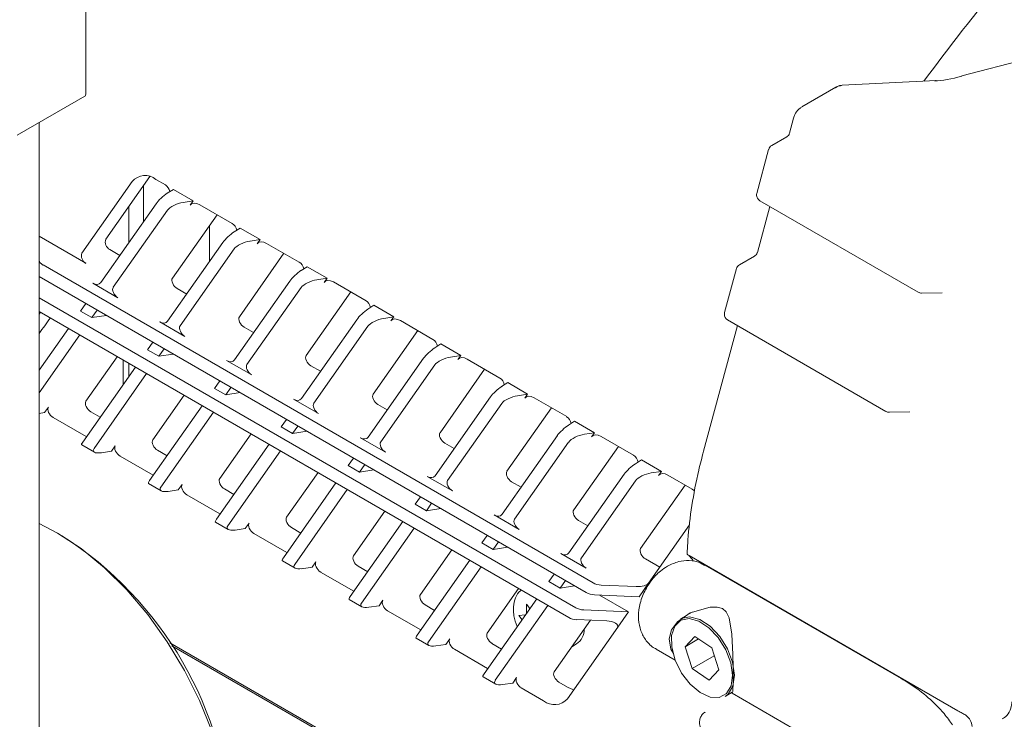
# Model space of a CAD drawing. Header units: millimetres. Extents: x 63 to 559, y 25 to 389.
# Tile 26 of 88: x 101 to 120, y 305 to 318. Entities that reach past the tile are written whole.
import ezdxf

# ---------------------------------------------------------------- set-up
doc = ezdxf.new("R2010")
doc.units = ezdxf.units.MM

msp = doc.modelspace()

# ---------------------------------------------------------------- linework, layer by layer
at = {"color": 7, "linetype": 'Continuous', "lineweight": 15}
for p, q in [((102.593, 316.646), (102.593, 319.79)), ((121.823, 317.612), (119.497, 316.999)), ((118.998, 316.913), (117.186, 316.819)), ((117.066, 316.783), (116.406, 316.402)), ((101.269, 315.857), (102.577, 316.612)), ((116.25, 316.185), (116.172, 315.896)), ((101.691, 300.121), (101.691, 316.101)), ((116.117, 315.824), (115.827, 315.657)), ((115.768, 315.581), (115.539, 314.734)), ((102.977, 313.849), (103.827, 315.058)), ((103.947, 315.004), (104.129, 314.899)), ((102.518, 313.583), (103.488, 314.963)), ((103.707, 314.886), (103.707, 314.191)), ((104.282, 314.811), (104.164, 314.736)), ((104.282, 314.811), (104.666, 314.589)), ((103.948, 314.534), (102.881, 313.016)), ((103.424, 314.484), (103.424, 313.788)), ((104.471, 314.559), (104.666, 314.589)), ((104.609, 314.509), (104.666, 314.589)), ((104.792, 314.516), (105.419, 314.154)), ((115.789, 314.483), (115.55, 313.597)), ((115.597, 314.593), (118.654, 312.829)), ((104.166, 314.408), (103.122, 312.923)), ((105.125, 314.324), (104.265, 313.1)), ((104.979, 314.116), (104.979, 313.421)), ((105.572, 314.066), (105.455, 313.991)), ((105.956, 313.844), (105.572, 314.066)), ((102.594, 313.386), (101.691, 313.907)), ((105.761, 313.814), (105.956, 313.844)), ((105.9, 313.764), (105.956, 313.844)), ((103.054, 313.651), (103.248, 313.539)), ((105.238, 313.789), (104.172, 312.271)), ((105.456, 313.663), (104.412, 312.178)), ((106.082, 313.771), (106.71, 313.409)), ((106.416, 313.579), (105.556, 312.355)), ((115.494, 313.526), (115.204, 313.358)), ((101.691, 313.453), (101.693, 313.444)), ((112.381, 307.226), (101.767, 313.354)), ((106.863, 313.321), (106.745, 313.246)), ((107.247, 313.099), (106.863, 313.321)), ((115.146, 313.283), (114.917, 312.436)), ((101.691, 313.132), (112.249, 307.037)), ((107.052, 313.069), (107.247, 313.099)), ((107.19, 313.019), (107.247, 313.099)), ((103.213, 312.723), (102.728, 313.003)), ((104.356, 312.899), (104.539, 312.794)), ((106.529, 313.044), (105.462, 311.526)), ((106.747, 312.918), (105.703, 311.433)), ((107.373, 313.026), (108, 312.664)), ((112.045, 306.746), (101.691, 312.723)), ((107.706, 312.834), (106.846, 311.61)), ((118.719, 312.812), (119.116, 312.819)), ((102.595, 312.61), (102.493, 312.464)), ((108.153, 312.576), (108.035, 312.501)), ((108.537, 312.354), (108.153, 312.576)), ((101.691, 312.458), (111.912, 306.558)), ((101.691, 312.408), (101.717, 312.443)), ((102.711, 312.339), (102.493, 312.464)), ((102.813, 312.484), (102.711, 312.339)), ((102.99, 312.382), (102.711, 312.339)), ((108.342, 312.324), (108.537, 312.354)), ((108.481, 312.274), (108.537, 312.354)), ((104.504, 311.978), (104.018, 312.258)), ((105.647, 312.154), (105.829, 312.049)), ((107.819, 312.299), (106.753, 310.781)), ((108.037, 312.173), (106.993, 310.688)), ((108.663, 312.282), (109.29, 311.919)), ((115.167, 312.184), (114.511, 309.761)), ((114.975, 312.295), (118.032, 310.53)), ((102.259, 312.13), (101.691, 311.324)), ((102.476, 312.005), (101.691, 310.888)), ((108.997, 312.089), (108.136, 310.865)), ((103.886, 311.865), (103.784, 311.719)), ((109.444, 311.831), (109.326, 311.756)), ((109.828, 311.609), (109.444, 311.831)), ((103.201, 311.586), (102.596, 310.725)), ((104.002, 311.594), (103.784, 311.719)), ((104.104, 311.739), (104.002, 311.594)), ((104.281, 311.637), (104.002, 311.594)), ((109.632, 311.579), (109.828, 311.609)), ((109.771, 311.529), (109.828, 311.609)), ((103.549, 311.386), (102.533, 309.94)), ((103.313, 311.049), (103.313, 311.522)), ((103.424, 311.458), (103.424, 311.207)), ((105.794, 311.233), (105.309, 311.513)), ((106.937, 311.409), (107.12, 311.304)), ((109.11, 311.554), (108.043, 310.036)), ((109.328, 311.428), (108.284, 309.943)), ((109.954, 311.537), (110.581, 311.174)), ((103.767, 311.26), (102.751, 309.814)), ((110.287, 311.344), (109.427, 310.12)), ((105.176, 311.12), (105.074, 310.975)), ((105.394, 310.994), (105.292, 310.849)), ((110.734, 311.086), (110.616, 311.011)), ((111.118, 310.864), (110.734, 311.086)), ((104.492, 310.841), (103.887, 309.98)), ((105.292, 310.849), (105.074, 310.975)), ((105.571, 310.892), (105.292, 310.849)), ((110.4, 310.809), (109.333, 309.291)), ((110.923, 310.834), (111.118, 310.864)), ((111.062, 310.784), (111.118, 310.864)), ((101.797, 310.508), (101.871, 310.613)), ((104.839, 310.641), (103.824, 309.195)), ((107.085, 310.488), (106.599, 310.768)), ((108.228, 310.664), (108.41, 310.559)), ((110.618, 310.684), (109.574, 309.198)), ((111.244, 310.792), (111.871, 310.43)), ((101.691, 310.491), (101.797, 310.508)), ((102.87, 310.419), (102.687, 310.525)), ((105.057, 310.515), (104.042, 309.069)), ((111.578, 310.599), (110.717, 309.375)), ((118.097, 310.513), (118.494, 310.521)), ((102.602, 310.044), (101.962, 310.413)), ((106.467, 310.375), (106.365, 310.23)), ((106.685, 310.249), (106.583, 310.104)), ((112.025, 310.341), (111.907, 310.266)), ((112.409, 310.119), (112.025, 310.341)), ((105.782, 310.096), (105.177, 309.235)), ((106.583, 310.104), (106.365, 310.23)), ((106.862, 310.147), (106.583, 310.104)), ((111.691, 310.064), (110.624, 308.547)), ((112.213, 310.089), (112.409, 310.119)), ((112.352, 310.039), (112.409, 310.119)), ((112.535, 310.047), (113.162, 309.685)), ((102.515, 309.883), (102.759, 309.742)), ((103.088, 309.763), (103.162, 309.868)), ((106.13, 309.896), (105.114, 308.45)), ((108.375, 309.743), (107.89, 310.023)), ((109.518, 309.919), (109.701, 309.814)), ((111.909, 309.939), (110.865, 308.453)), ((112.868, 309.854), (112.008, 308.63)), ((102.893, 309.733), (103.088, 309.763)), ((103.892, 309.299), (103.253, 309.668)), ((104.16, 309.674), (103.978, 309.78)), ((106.348, 309.77), (105.332, 308.324)), ((107.757, 309.63), (107.655, 309.485)), ((107.873, 309.359), (107.655, 309.485)), ((107.975, 309.504), (107.873, 309.359)), ((113.315, 309.596), (113.197, 309.521)), ((113.699, 309.374), (113.315, 309.596)), ((107.073, 309.351), (106.467, 308.49)), ((108.152, 309.402), (107.873, 309.359)), ((112.981, 309.319), (111.914, 307.802)), ((113.504, 309.344), (113.699, 309.374)), ((113.643, 309.294), (113.699, 309.374)), ((113.825, 309.302), (114.295, 309.031)), ((103.805, 309.138), (104.049, 308.997)), ((104.378, 309.018), (104.452, 309.123)), ((107.42, 309.151), (106.405, 307.705)), ((109.665, 308.998), (109.18, 309.278)), ((110.809, 309.175), (110.991, 309.069)), ((113.199, 309.194), (112.155, 307.708)), ((114.159, 309.109), (113.298, 307.885)), ((104.183, 308.988), (104.378, 309.018)), ((105.182, 308.554), (104.543, 308.923)), ((105.451, 308.929), (105.268, 309.035)), ((107.638, 309.025), (106.623, 307.579)), ((109.048, 308.885), (108.946, 308.74)), ((109.164, 308.614), (108.946, 308.74)), ((109.266, 308.759), (109.164, 308.614)), ((108.363, 308.606), (107.758, 307.745)), ((109.442, 308.657), (109.164, 308.614)), ((110.956, 308.253), (110.471, 308.533)), ((102.045, 308.184), (101.693, 308.366)), ((105.096, 308.393), (105.34, 308.252)), ((105.669, 308.273), (105.743, 308.378)), ((108.711, 308.406), (107.695, 306.96)), ((112.099, 308.43), (112.282, 308.324)), ((114.244, 308.346), (113.452, 307.22)), ((102.134, 308.133), (102.045, 308.184)), ((105.473, 308.243), (105.669, 308.273)), ((106.473, 307.809), (105.834, 308.178)), ((106.741, 308.184), (106.559, 308.29)), ((108.929, 308.28), (107.913, 306.834)), ((110.338, 308.14), (110.236, 307.995)), ((110.454, 307.869), (110.236, 307.995)), ((110.556, 308.014), (110.454, 307.869)), ((109.654, 307.861), (109.048, 307)), ((110.733, 307.912), (110.454, 307.869)), ((112.246, 307.508), (111.761, 307.788)), ((106.386, 307.648), (106.63, 307.507)), ((106.959, 307.528), (107.033, 307.633)), ((110.001, 307.661), (108.986, 306.215)), ((113.39, 307.685), (113.667, 307.525)), ((119.419, 304.759), (114.232, 307.753)), ((106.764, 307.498), (106.959, 307.528)), ((107.763, 307.064), (107.124, 307.433)), ((108.032, 307.439), (107.849, 307.545)), ((110.219, 307.535), (109.203, 306.09)), ((111.629, 307.395), (111.527, 307.25)), ((118.327, 305.379), (114.534, 307.568)), ((111.744, 307.124), (111.527, 307.25)), ((111.847, 307.269), (111.744, 307.124)), ((113.269, 306.958), (113.452, 307.22)), ((110.944, 307.116), (110.339, 306.255)), ((112.023, 307.167), (111.744, 307.124)), ((112.538, 307.183), (113.211, 307.155)), ((107.677, 306.903), (107.921, 306.762)), ((108.25, 306.783), (108.323, 306.888)), ((111.292, 306.916), (110.276, 305.47)), ((113.269, 306.958), (112.406, 306.994)), ((112.507, 306.99), (113.064, 306.668)), ((108.054, 306.753), (108.25, 306.783)), ((109.054, 306.319), (108.415, 306.688)), ((109.322, 306.694), (109.14, 306.8)), ((111.51, 306.79), (110.494, 305.345)), ((111.162, 306.732), (111.098, 306.811)), ((111.098, 306.811), (111.098, 306.64)), ((112.201, 306.704), (113.064, 306.668)), ((113.064, 306.668), (112.855, 306.37)), ((114.295, 306.66), (114.068, 306.529)), ((111.073, 306.605), (110.945, 306.593)), ((110.945, 306.593), (111.009, 306.514)), ((112.328, 306.504), (111.629, 305.51)), ((112.646, 306.491), (112.069, 306.515)), ((112.855, 306.37), (111.885, 304.99)), ((115.725, 299.423), (104.215, 306.067)), ((108.967, 306.158), (109.211, 306.017)), ((109.54, 306.038), (109.614, 306.143)), ((110.613, 305.949), (110.43, 306.055)), ((114.344, 306.193), (114.156, 305.993)), ((114.416, 306.144), (114.156, 305.993)), ((114.669, 305.971), (114.344, 306.193)), ((115.674, 299.418), (104.251, 306.013)), ((109.345, 306.008), (109.54, 306.038)), ((110.344, 305.574), (109.705, 305.943)), ((111.969, 305.994), (112.059, 306.046)), ((113.597, 305.944), (113.966, 305.731)), ((114.156, 305.993), (114.293, 305.572)), ((114.806, 305.549), (114.669, 305.971)), ((114.719, 305.818), (114.293, 305.572)), ((114.293, 305.572), (114.618, 305.35)), ((114.618, 305.35), (114.806, 305.549)), ((110.258, 305.413), (110.502, 305.272)), ((110.635, 305.263), (110.831, 305.293)), ((110.831, 305.293), (110.904, 305.398)), ((111.886, 305.215), (111.721, 305.31)), ((111.426, 304.949), (110.996, 305.198)), ((114.93, 305.035), (115.067, 305.114)), ((115.061, 305.099), (117.39, 303.755))]:
    msp.add_line(p, q, dxfattribs=at)
at = {"color": 7, "linetype": 'Continuous', "lineweight": 15, "flags": 128}
for points in [[(118.998, 316.913), (118.986, 316.911), (118.967, 316.902)], [(119.497, 316.999), (119.494, 316.997), (119.491, 316.992)], [(117.186, 316.819), (117.173, 316.817), (117.155, 316.808)], [(114.295, 309.031), (114.34, 308.997), (114.342, 308.996)], [(104.42, 300.192), (104.5, 300.241), (104.789, 300.485), (105.027, 300.799), (105.21, 301.18), (105.333, 301.618), (105.396, 302.106), (105.396, 302.636), (105.333, 303.196), (105.21, 303.777), (105.027, 304.368), (104.789, 304.958), (104.5, 305.536), (104.165, 306.09), (103.79, 306.612), (103.383, 307.09), (102.951, 307.517), (102.502, 307.884), (102.045, 308.184)], [(114.228, 307.755), (114.295, 307.682), (114.313, 307.655)], [(113.932, 305.865), (113.881, 305.944), (113.846, 306.145), (113.894, 306.32), (114.007, 306.474), (114.255, 306.648), (114.637, 306.758), (114.776, 306.757), (114.876, 306.728), (114.95, 306.668), (115.009, 306.55), (115.057, 306.237), (115.076, 305.845), (115.081, 305.6), (115.082, 305.404), (115.082, 305.404)], [(114.233, 306.536), (114.072, 306.502), (113.955, 306.389), (113.895, 306.209), (113.899, 305.982), (113.966, 305.732), (114.089, 305.486), (114.254, 305.271), (114.444, 305.111), (114.638, 305.021), (114.815, 305.014), (114.955, 305.088), (115.045, 305.236), (115.073, 305.443), (115.037, 305.685), (114.941, 305.936), (114.795, 306.17), (114.615, 306.36), (114.421, 306.486), (114.233, 306.536)], [(114.068, 306.529), (114.077, 306.534), (114.243, 306.569)], [(114.243, 306.569), (114.437, 306.518), (114.637, 306.388), (114.823, 306.192), (114.973, 305.951), (115.072, 305.692), (115.109, 305.443), (115.079, 305.231), (114.987, 305.078), (114.93, 305.035)], [(111.886, 305.215), (111.955, 305.18), (112.006, 305.161)]]:
    msp.add_lwpolyline(points, dxfattribs=at)
at = {"color": 7, "linetype": 'Continuous', "lineweight": 15}
for centre, radius, start, end in [((150.741, 293.378), 39.697, 140.1331, 143.6623), ((102.55, 316.645), 0.0431, 309.7489, 1.5629), ((115.889, 315.548), 0.125, 119.9973, 164.8537), ((103.738, 314.749), 0.33, 50.7519, 139.4671), ((115.66, 314.702), 0.125, 164.8537, 180), ((115.66, 314.702), 0.125, 180, 240.0027), ((103.133, 313.796), 0.165, 161.2219, 241.1894), ((102.674, 313.53), 0.165, 161.2219, 241.1894), ((115.267, 313.25), 0.125, 119.9973, 164.8537), ((118.717, 312.937), 0.125, 240.0027, 271.063), ((115.038, 312.403), 0.125, 164.8537, 180), ((115.038, 312.403), 0.125, 180, 240.0027), ((118.095, 310.638), 0.125, 240.0027, 271.063), ((98.322, 302.156), 7.088, 2.5243, 57.4757), ((111.881, 306.32), 0.327, 303.0185, 2.3457), ((111.635, 305.205), 0.33, 230.7518, 319.4672)]:
    msp.add_arc(centre, radius, start, end, dxfattribs=at)
for centre, major_axis, ratio, start_param, end_param in [((119.408, 317.123), (0.686, 0.17), 0.209074, 3.965328, 4.782557), ((117.207, 316.432), (-0.093, 0.371), 0.691923, 6.128339, 6.477324), ((104.129, 314.797), (-0.063, 0.108), 0.577381, 4.13515, 5.49668), ((104.082, 314.62), (0.155, 0.141), 0.196778, 0.847955, 2.418751), ((104.389, 314.443), (0.235, 0.084), 0.369024, 1.088317, 2.659113), ((104.792, 314.312), (-0.163, 0.217), 0.565784, 5.357335, 6.464483), ((105.419, 314.052), (-0.063, 0.108), 0.577381, 4.13515, 5.49668), ((105.373, 313.875), (0.155, 0.141), 0.196778, 0.847955, 2.418751), ((105.679, 313.698), (0.235, 0.084), 0.369024, 1.088317, 2.659113), ((106.082, 313.567), (-0.163, 0.217), 0.565784, 5.357335, 6.464483), ((101.908, 313.435), (0.216, -0.026), 0.565682, 3.282088, 4.067487), ((106.71, 313.307), (-0.063, 0.108), 0.577381, 4.13515, 5.49668), ((104.356, 313.001), (-0.082, 0.108), 0.565784, 0.181298, 2.215742), ((106.663, 313.13), (0.155, 0.141), 0.196778, 0.847955, 2.418751), ((102.728, 313.207), (-0.125, 0.217), 0.577381, 2.355087, 3.402799), ((103.213, 312.825), (-0.082, 0.108), 0.565784, 0.181298, 2.215742), ((106.97, 312.953), (0.235, 0.084), 0.369024, 1.088317, 2.659113), ((107.373, 312.822), (-0.163, 0.217), 0.565784, 5.357335, 6.464483), ((108, 312.562), (-0.063, 0.108), 0.577381, 4.13515, 5.49668), ((96.902, 309.628), (7.226, 7.901), 0.201946, 5.19904, 5.23826), ((105.647, 312.256), (-0.082, 0.108), 0.565784, 0.181298, 2.215742), ((107.954, 312.385), (0.155, 0.141), 0.196778, 0.847955, 2.418751), ((108.26, 312.208), (0.235, 0.084), 0.369024, 1.088317, 2.659113), ((108.663, 312.077), (-0.163, 0.217), 0.565784, 5.357335, 6.464483), ((104.018, 312.462), (-0.125, 0.217), 0.577381, 2.355087, 3.402799), ((104.504, 312.08), (-0.082, 0.108), 0.565784, 0.181298, 2.215742), ((109.244, 311.64), (0.155, 0.141), 0.196778, 0.847955, 2.418751), ((109.29, 311.817), (-0.063, 0.108), 0.577381, 4.13515, 5.49668), ((106.937, 311.511), (-0.082, 0.108), 0.565784, 0.181298, 2.215742), ((109.551, 311.463), (0.235, 0.084), 0.369024, 1.088317, 2.659113), ((109.954, 311.332), (-0.163, 0.217), 0.565784, 5.357335, 6.464483), ((105.309, 311.717), (-0.125, 0.217), 0.577381, 2.355087, 3.402799), ((105.794, 311.335), (-0.082, 0.108), 0.565784, 0.181298, 2.215742), ((110.535, 310.895), (0.155, 0.141), 0.196778, 0.847955, 2.418751), ((110.581, 311.072), (-0.063, 0.108), 0.577381, 4.13515, 5.49668), ((108.228, 310.767), (-0.082, 0.108), 0.565784, 0.181298, 2.215742), ((110.841, 310.718), (0.235, 0.084), 0.369024, 1.088317, 2.659113), ((111.244, 310.587), (-0.163, 0.217), 0.565784, 5.357335, 6.464483), ((101.962, 310.515), (-0.082, 0.108), 0.565784, 0.181298, 2.215742), ((102.687, 310.627), (-0.082, 0.108), 0.565784, 0.181298, 2.215742), ((106.599, 310.972), (-0.125, 0.217), 0.577381, 2.355087, 3.402799), ((107.085, 310.59), (-0.082, 0.108), 0.565784, 0.181298, 2.215742), ((111.871, 310.327), (-0.063, 0.108), 0.577381, 4.13515, 5.49668), ((111.825, 310.15), (0.155, 0.141), 0.196778, 0.847955, 2.418751), ((109.518, 310.022), (-0.082, 0.108), 0.565784, 0.181298, 2.215742), ((112.132, 309.973), (0.235, 0.084), 0.369024, 1.088317, 2.659113), ((112.535, 309.842), (-0.163, 0.217), 0.565784, 5.357335, 6.464483), ((102.668, 310.026), (0.155, 0.141), 0.196778, 2.418751, 3.20423), ((103.253, 309.77), (-0.082, 0.108), 0.565784, 0.181298, 2.215742), ((103.978, 309.882), (-0.082, 0.108), 0.565784, 0.181298, 2.215742), ((107.89, 310.227), (-0.125, 0.217), 0.577381, 2.355087, 3.402799), ((108.375, 309.845), (-0.082, 0.108), 0.565784, 0.181298, 2.215742), ((102.974, 309.849), (0.235, 0.084), 0.369024, 2.659113, 4.229909), ((113.162, 309.582), (-0.063, 0.108), 0.577381, 4.13515, 5.49668), ((113.116, 309.405), (0.155, 0.141), 0.196778, 0.847955, 2.418751), ((109.18, 309.482), (-0.125, 0.217), 0.577381, 2.355087, 3.402799), ((110.809, 309.277), (-0.082, 0.108), 0.565784, 0.181298, 2.215742), ((113.422, 309.228), (0.235, 0.084), 0.369024, 1.088317, 2.659113), ((113.825, 309.097), (-0.163, 0.217), 0.565784, 5.357335, 6.464483), ((103.958, 309.281), (0.155, 0.141), 0.196778, 2.418751, 3.20423), ((104.543, 309.025), (-0.082, 0.108), 0.565784, 0.181298, 2.215742), ((105.268, 309.137), (-0.082, 0.108), 0.565784, 0.181298, 2.215742), ((109.665, 309.1), (-0.082, 0.108), 0.565784, 0.181298, 2.215742), ((104.265, 309.104), (0.235, 0.084), 0.369024, 2.659113, 4.229909), ((110.471, 308.737), (-0.125, 0.217), 0.577381, 2.355087, 3.402799), ((112.099, 308.532), (-0.082, 0.108), 0.565784, 0.181298, 2.215742), ((105.249, 308.536), (0.155, 0.141), 0.196778, 2.418751, 3.20423), ((105.834, 308.28), (-0.082, 0.108), 0.565784, 0.181298, 2.215742), ((106.559, 308.392), (-0.082, 0.108), 0.565784, 0.181298, 2.215742), ((110.956, 308.355), (-0.082, 0.108), 0.565784, 0.181298, 2.215742), ((105.555, 308.359), (0.235, 0.084), 0.369024, 2.659113, 4.229909), ((111.761, 307.992), (-0.125, 0.217), 0.577381, 2.355087, 3.402799), ((113.39, 307.787), (-0.082, 0.108), 0.565784, 0.181298, 2.215742), ((106.539, 307.791), (0.155, 0.141), 0.196778, 2.418751, 3.20423), ((106.846, 307.614), (0.235, 0.084), 0.369024, 2.659113, 4.229909), ((107.124, 307.535), (-0.082, 0.108), 0.565784, 0.181298, 2.215742), ((107.849, 307.647), (-0.082, 0.108), 0.565784, 0.181298, 2.215742), ((112.246, 307.61), (-0.082, 0.108), 0.565784, 0.181298, 2.215742), ((112.523, 307.307), (0.216, -0.026), 0.565682, 4.067487, 4.852885), ((113.122, 307.308), (0.341, -0.064), 0.410799, 5.050946, 6.098144), ((112.39, 307.119), (0.216, -0.026), 0.565682, 4.067487, 4.852885), ((107.83, 307.046), (0.155, 0.141), 0.196778, 2.418751, 3.20423), ((108.136, 306.869), (0.235, 0.084), 0.369024, 2.659113, 4.229909), ((108.415, 306.79), (-0.082, 0.108), 0.565784, 0.181298, 2.215742), ((109.14, 306.902), (-0.082, 0.108), 0.565784, 0.181298, 2.215742), ((112.186, 306.828), (0.216, -0.026), 0.565682, 4.067487, 4.852885), ((112.053, 306.639), (0.216, -0.026), 0.565682, 4.067487, 4.852885), ((112.69, 306.414), (0.17, -0.032), 0.410799, 6.098144, 8.192539), ((110.43, 306.157), (-0.082, 0.108), 0.565784, 0.181298, 2.215742), ((109.12, 306.301), (0.155, 0.141), 0.196778, 2.418751, 3.20423), ((109.427, 306.124), (0.235, 0.084), 0.369024, 2.659113, 4.229909), ((109.705, 306.045), (-0.082, 0.108), 0.565784, 0.181298, 2.215742), ((111.721, 305.412), (-0.082, 0.108), 0.565784, 0.181298, 2.215742), ((110.411, 305.556), (0.155, 0.141), 0.196778, 2.418751, 3.20423), ((110.717, 305.379), (0.235, 0.084), 0.369024, 2.659113, 4.229909), ((110.996, 305.3), (-0.082, 0.108), 0.565784, 0.181298, 2.215742), ((119.032, 303.889), (0.532, 0.789), 0.525023, 5.798919, 6.228897)]:
    msp.add_ellipse(centre, major_axis=major_axis, ratio=ratio, start_param=start_param, end_param=end_param, dxfattribs=at)
for points, knots in [([(117.186, 316.819), (117.152, 316.815), (117.105, 316.81), (117.069, 316.781), (117.059, 316.773)], [0, 0, 0, 0, 0.724334, 1, 1, 1, 1]), ([(116.399, 316.392), (116.379, 316.38), (116.327, 316.347), (116.278, 316.271), (116.258, 316.209), (116.25, 316.185)], [0, 0, 0, 0, 0.271463, 0.725435, 1, 1, 1, 1]), ([(116.169, 315.894), (116.167, 315.886), (116.161, 315.864), (116.141, 315.838), (116.122, 315.829), (116.116, 315.826)], [0, 0, 0, 0, 0.277574, 0.781742, 1, 1, 1, 1]), ([(115.547, 313.596), (115.545, 313.588), (115.539, 313.565), (115.518, 313.54), (115.5, 313.53), (115.494, 313.527)], [0, 0, 0, 0, 0.277582, 0.781741, 1, 1, 1, 1]), ([(114.511, 309.761), (114.48, 309.64), (114.388, 309.287), (114.279, 308.713), (114.213, 308.174), (114.2, 307.869), (114.195, 307.778)], [0, 0, 0, 0, 0.1782836, 0.5170828, 0.8561512, 1, 1, 1, 1]), ([(114.232, 307.753), (114.224, 307.758), (114.209, 307.767), (114.196, 307.776), (114.195, 307.777), (114.194, 307.778)], [0, 0, 0, 0, 0.327464, 0.654567, 1, 1, 1, 1]), ([(114.529, 307.561), (114.502, 307.579), (114.415, 307.637), (114.238, 307.663), (114.019, 307.645), (113.887, 307.581), (113.816, 307.546)], [0, 0, 0, 0, 0.127947, 0.4160676, 0.6883799, 1, 1, 1, 1]), ([(113.816, 307.546), (113.769, 307.516), (113.652, 307.44), (113.493, 307.267), (113.351, 307.032), (113.266, 306.775), (113.247, 306.525), (113.292, 306.297), (113.4, 306.107), (113.51, 305.985), (113.589, 305.954), (113.601, 305.949)], [0, 0, 0, 0, 0.087888, 0.220235, 0.356673, 0.498871, 0.630291, 0.750652, 0.86536, 0.978902, 1, 1, 1, 1]), ([(110.998, 307.085), (110.981, 307.072), (110.917, 307.026), (110.861, 306.892), (110.837, 306.736), (110.851, 306.56), (110.89, 306.449), (110.915, 306.38)], [0, 0, 0, 0, 0.089076, 0.319673, 0.569622, 0.733424, 1, 1, 1, 1]), ([(115.082, 305.404), (115.082, 305.344), (115.081, 305.224), (115.076, 305.112), (115.067, 305.104), (115.061, 305.099)], [0, 0, 0, 0, 0.295513, 0.589681, 1, 1, 1, 1]), ([(119.317, 304.484), (119.264, 304.558), (119.128, 304.747), (118.853, 305.02), (118.565, 305.236), (118.379, 305.348), (118.327, 305.379)], [0, 0, 0, 0, 0.2095186, 0.5353463, 0.8708749, 1, 1, 1, 1]), ([(120.274, 304.6), (120.306, 304.619), (120.383, 304.667), (120.441, 304.791), (120.456, 304.888), (120.461, 304.928)], [0, 0, 0, 0, 0.291098, 0.709217, 1, 1, 1, 1]), ([(114.541, 304.729), (114.537, 304.727), (114.507, 304.716), (114.47, 304.668), (114.438, 304.594), (114.432, 304.502), (114.456, 304.395), (114.516, 304.285), (114.583, 304.214), (114.628, 304.185), (114.64, 304.178)], [0, 0, 0, 0, 0.022328, 0.15014, 0.27259, 0.411048, 0.577052, 0.754775, 0.935164, 1, 1, 1, 1]), ([(119.585, 304.662), (119.576, 304.669), (119.558, 304.683), (119.52, 304.704), (119.482, 304.724), (119.446, 304.743), (119.427, 304.754), (119.419, 304.759)], [0, 0, 0, 0, 0.2733977, 0.4951837, 0.6745638, 0.8551009, 1, 1, 1, 1])]:
    msp.add_open_spline(points, degree=3, knots=knots, dxfattribs=at)

doc.saveas('drawing.dxf')
